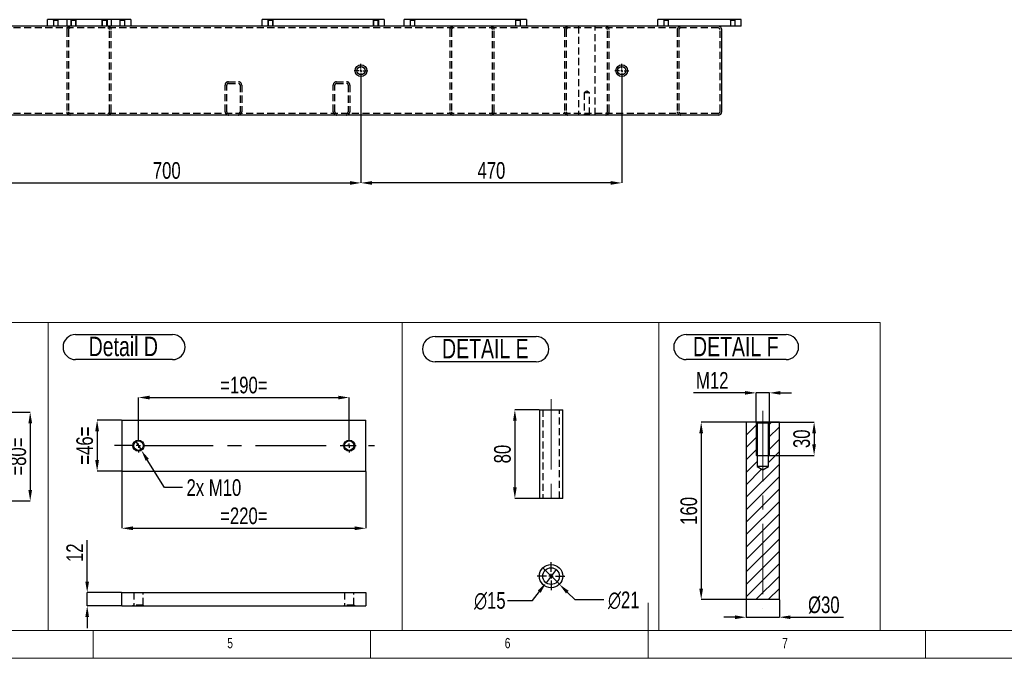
# Model space of a CAD drawing. Header units: millimetres. Extents: x 5 to 589, y 5 to 415.
# Tile 3 of 10: x 184 to 361, y 5 to 120. Entities that reach past the tile are written whole.
import ezdxf

# ---------------------------------------------------------------- set-up
doc = ezdxf.new("R2010")
doc.units = ezdxf.units.MM
doc.header["$PDSIZE"] = -1
doc.linetypes.add('CENTERX2', pattern=[20.32, 12.7, -2.54, 2.54, -2.54])
doc.linetypes.add('HIDDEN', pattern=[1.905, 1.27, -0.635])
for name, color, linetype in [('COTES', 1, 'Continuous'), ('NOTES', 6, 'Continuous'), ('TRAIT-FINS', 9, 'Continuous'), ('TRAIT-MIXTES', 3, 'CENTERX2'), ('TRAIT-TIRET', 2, 'HIDDEN')]:
    doc.layers.add(name, color=color, linetype=linetype)
doc.layers.add('TRAIT-FORT', color=4, linetype='Continuous', lineweight=25)
doc.styles.add('SLDTEXTSTYLE0', font='TXT', dxfattribs={"width": 0.75})
doc.dimstyles.new('SLDDIMSTYLE0', dxfattribs={"dimtxt": 3, "dimasz": 2, "dimexe": 0, "dimexo": 0.0625, "dimgap": 0.75, "dimtad": 1, "dimdec": 0, "dimlfac": 10, "dimrnd": 1e-09, "dimzin": 12, "dimdsep": 46, "dimtxsty": 'SLDTEXTSTYLE0', "dimsah": 1, "dimcen": 0.09, "dimadec": 0, "dimazin": 3, "dimtfac": 1, "dimtdec": 0, "dimtofl": 0, "dimtmove": 0, "dimatfit": 3, "dimfxl": 1, "dimfrac": 2, "dimtolj": 1, "dimtzin": 12, "dimarcsym": 0})
doc.dimstyles.new('SLDDIMSTYLE4', dxfattribs={"dimtxt": 3, "dimasz": 2, "dimexe": 0, "dimexo": 0.0625, "dimgap": 0.75, "dimtad": 1, "dimdec": 0, "dimlfac": 5, "dimrnd": 1e-09, "dimzin": 12, "dimdsep": 46, "dimtxsty": 'SLDTEXTSTYLE0', "dimsah": 1, "dimcen": 0.09, "dimadec": 0, "dimazin": 3, "dimtfac": 1, "dimtdec": 0, "dimtmove": 0, "dimatfit": 0, "dimfxl": 1, "dimfrac": 2, "dimtolj": 1, "dimtzin": 12, "dimarcsym": 0})
doc.dimstyles.new('SLDDIMSTYLE5', dxfattribs={"dimtxt": 3, "dimasz": 2, "dimexe": 0, "dimexo": 0.0625, "dimgap": 0.75, "dimtad": 1, "dimdec": 0, "dimlfac": 5, "dimrnd": 1e-09, "dimzin": 12, "dimdsep": 46, "dimtxsty": 'SLDTEXTSTYLE0', "dimsah": 1, "dimcen": 0.09, "dimadec": 0, "dimazin": 3, "dimtfac": 1, "dimtdec": 0, "dimtofl": 0, "dimtmove": 0, "dimatfit": 3, "dimfxl": 1, "dimfrac": 2, "dimtolj": 1, "dimtzin": 12, "dimarcsym": 0})
doc.dimstyles.new('SLDDIMSTYLE6', dxfattribs={"dimtxt": 3, "dimasz": 2, "dimexe": 0, "dimexo": 0.0625, "dimgap": 0.75, "dimtad": 0, "dimtih": 1, "dimtoh": 1, "dimdec": 0, "dimlfac": 5, "dimrnd": 1e-09, "dimzin": 12, "dimdsep": 46, "dimtxsty": 'SLDTEXTSTYLE0', "dimblk1": 'NONE', "dimsah": 1, "dimcen": 0, "dimadec": 0, "dimazin": 3, "dimtfac": 1, "dimtdec": 0, "dimtmove": 0, "dimatfit": 3, "dimldrblk": 'NONE', "dimfxl": 1, "dimfrac": 2, "dimtolj": 1, "dimtzin": 12, "dimarcsym": 0})
doc.dimstyles.new('SLDDIMSTYLE7', dxfattribs={"dimtxt": 3, "dimasz": 2, "dimexe": 0, "dimexo": 0.0625, "dimgap": 0.75, "dimtad": 0, "dimtih": 1, "dimtoh": 1, "dimdec": 0, "dimlfac": 5, "dimrnd": 1e-09, "dimzin": 12, "dimdsep": 46, "dimtxsty": 'SLDTEXTSTYLE0', "dimblk1": 'NONE', "dimsah": 1, "dimcen": 0, "dimadec": 0, "dimazin": 3, "dimtfac": 1, "dimtdec": 0, "dimtmove": 0, "dimatfit": 3, "dimldrblk": 'NONE', "dimfxl": 1, "dimfrac": 2, "dimtolj": 1, "dimtzin": 12, "dimarcsym": 0})

# ---------------------------------------------------------------- blocks, each defined once
blk = doc.blocks.new('_D_27')
at = {"layer": 'COTES', "color": 0, "lineweight": -2, "transparency": 16777216}
for p, q in [((205.16, 44.66), (205.16, 52.03)), ((207.16, 52.03), (241.16, 52.03)), ((243.16, 44.66), (243.16, 52.03))]:
    blk.add_line(p, q, dxfattribs=at)
at = {"layer": 'COTES', "color": 0, "transparency": 16777216}
for points in [[(207.16, 52.36), (207.16, 51.69), (205.16, 52.03)], [(241.16, 52.36), (241.16, 51.69), (243.16, 52.03)]]:
    blk.add_solid(points, dxfattribs=at)
at = {"layer": 'Defpoints', "color": 0, "transparency": 16777216}
for p in [(243.16, 52.03), (205.16, 44.6), (243.16, 44.6)]:
    blk.add_point(p, dxfattribs=at)
at = {"layer": 'COTES', "color": 0, "transparency": 16777216, "insert": (224.16, 55.78), "char_height": 3, "attachment_point": 2, "style": 'SLDTEXTSTYLE0'}
blk.add_mtext('\\A1;=190=', dxfattribs=at)
blk = doc.blocks.new('_D_28')
at = {"layer": 'COTES', "color": 0, "lineweight": -2, "transparency": 16777216}
for p, q in [((202.16, 38.69), (202.16, 28.45)), ((246.16, 38.69), (246.16, 28.45)), ((204.16, 28.45), (244.16, 28.45))]:
    blk.add_line(p, q, dxfattribs=at)
at = {"layer": 'COTES', "color": 0, "transparency": 16777216}
for points in [[(204.16, 28.79), (204.16, 28.12), (202.16, 28.45)], [(244.16, 28.79), (244.16, 28.12), (246.16, 28.45)]]:
    blk.add_solid(points, dxfattribs=at)
at = {"layer": 'Defpoints', "color": 0, "transparency": 16777216}
for p in [(202.16, 38.75), (246.16, 38.75), (246.16, 28.45)]:
    blk.add_point(p, dxfattribs=at)
at = {"layer": 'COTES', "color": 0, "transparency": 16777216, "insert": (224.16, 32.2), "char_height": 3, "attachment_point": 2, "style": 'SLDTEXTSTYLE0'}
blk.add_mtext('\\A1;=220=', dxfattribs=at)
blk = doc.blocks.new('_D_29')
at = {"layer": 'COTES', "color": 0, "lineweight": -2, "transparency": 16777216}
for p, q in [((202.1, 47.95), (197.72, 47.95)), ((197.72, 45.95), (197.72, 40.75)), ((202.1, 38.75), (197.72, 38.75))]:
    blk.add_line(p, q, dxfattribs=at)
at = {"layer": 'COTES', "color": 0, "transparency": 16777216}
for points in [[(197.38, 45.95), (198.05, 45.95), (197.72, 47.95)], [(197.38, 40.75), (198.05, 40.75), (197.72, 38.75)]]:
    blk.add_solid(points, dxfattribs=at)
at = {"layer": 'Defpoints', "color": 0, "transparency": 16777216}
for p in [(202.16, 47.95), (197.72, 38.75), (202.16, 38.75)]:
    blk.add_point(p, dxfattribs=at)
at = {"layer": 'COTES', "color": 0, "transparency": 16777216, "insert": (193.97, 43.35), "char_height": 3, "attachment_point": 2, "rotation": 90, "style": 'SLDTEXTSTYLE0'}
blk.add_mtext('\\A1;=46=', dxfattribs=at)
blk = doc.blocks.new('_D_30')
at = {"layer": 'COTES', "color": 0, "lineweight": -2, "transparency": 16777216}
for p, q in [((204.63, 44.2), (205.69, 42.5)), ((209.89, 35.79), (206.75, 40.8)), ((213.08, 35.79), (209.89, 35.79))]:
    blk.add_line(p, q, dxfattribs=at)
at = {"layer": 'COTES', "color": 0, "transparency": 16777216}
blk.add_solid([(207.03, 40.98), (206.47, 40.63), (205.69, 42.5)], dxfattribs=at)
at = {"layer": 'Defpoints', "color": 0, "transparency": 16777216}
for p in [(204.63, 44.2), (205.69, 42.5)]:
    blk.add_point(p, dxfattribs=at)
at = {"layer": 'COTES', "color": 0, "transparency": 16777216, "insert": (213.83, 37.29), "char_height": 3, "attachment_point": 1, "style": 'SLDTEXTSTYLE0'}
blk.add_mtext('\\A1;2x M10', dxfattribs=at)
blk = doc.blocks.new('_None')
blk = doc.blocks.new('SW_NOTE_27')
at = {"layer": 'NOTES', "color": 0}
for p, q in [((-0.02, 4.9), (17.47, 4.9)), ((17.47, 0.37), (-0.02, 0.37))]:
    blk.add_line(p, q, dxfattribs=at)
for centre, start, end in [((-0.02, 2.63), 90, 270), ((17.47, 2.63), 270, 90)]:
    blk.add_arc(centre, 2.26, start, end, dxfattribs=at)
at = {"layer": 'NOTES', "color": 0, "insert": (8.59, 4.51), "char_height": 3.5, "attachment_point": 2, "style": 'SLDTEXTSTYLE0'}
blk.add_mtext('Detail D', dxfattribs=at)
blk = doc.blocks.new('SW_CENTERMARKSYMBOL_10')
at = {"layer": 'TRAIT-MIXTES', "color": 0}
for p, q in [((-0.8, 0), (-1.25, 0)), ((0, 0), (-0.4, 0)), ((0, 0.8), (0, 1.25)), ((0, 0), (0, 0.4)), ((0, 0), (0, -0.4)), ((0, 0), (0.4, 0)), ((0.8, 0), (1.25, 0)), ((0, -0.8), (0, -1.25))]:
    blk.add_line(p, q, dxfattribs=at)
blk = doc.blocks.new('SW_CENTERMARKSYMBOL_11')
at = {"layer": 'TRAIT-MIXTES', "color": 0}
for p, q in [((-0.8, 0), (-4.33, 0)), ((0, 0), (-0.4, 0)), ((0, 0.8), (0, 1.25)), ((0, 0), (0, 0.4)), ((0, 0), (0, -0.4)), ((0, 0), (0.4, 0)), ((0.8, 0), (42.56, 0)), ((0, -0.8), (0, -1.25))]:
    blk.add_line(p, q, dxfattribs=at)
blk = doc.blocks.new('_D_31')
at = {"layer": 'COTES', "color": 0, "lineweight": -2, "transparency": 16777216}
for p, q in [((277.36, 49.83), (273, 49.83)), ((273, 47.83), (273, 35.83)), ((277.36, 33.83), (273, 33.83))]:
    blk.add_line(p, q, dxfattribs=at)
at = {"layer": 'COTES', "color": 0, "transparency": 16777216}
for points in [[(272.67, 47.83), (273.33, 47.83), (273, 49.83)], [(272.67, 35.83), (273.33, 35.83), (273, 33.83)]]:
    blk.add_solid(points, dxfattribs=at)
at = {"layer": 'Defpoints', "color": 0, "transparency": 16777216}
for p in [(277.42, 49.83), (273, 33.83), (277.42, 33.83)]:
    blk.add_point(p, dxfattribs=at)
at = {"layer": 'COTES', "color": 0, "transparency": 16777216, "insert": (269.25, 41.83), "char_height": 3, "attachment_point": 2, "rotation": 90, "style": 'SLDTEXTSTYLE0'}
blk.add_mtext('\\A1;80', dxfattribs=at)
blk = doc.blocks.new('SW_NOTE_28')
at = {"layer": 'NOTES', "color": 0}
for p, q in [((-0.1, 4.92), (18.14, 4.92)), ((18.14, 0.4), (-0.1, 0.4))]:
    blk.add_line(p, q, dxfattribs=at)
for centre, start, end in [((-0.1, 2.66), 90, 270), ((18.14, 2.66), 270, 90)]:
    blk.add_arc(centre, 2.26, start, end, dxfattribs=at)
at = {"layer": 'NOTES', "color": 0, "insert": (8.97, 4.51), "char_height": 3.5, "attachment_point": 2, "style": 'SLDTEXTSTYLE0'}
blk.add_mtext('DETAIL E', dxfattribs=at)
blk = doc.blocks.new('_D_36')
at = {"layer": 'COTES', "color": 0, "lineweight": -2, "transparency": 16777216}
for p, q in [((179.55, 49.38), (185.66, 49.38)), ((185.66, 47.38), (185.66, 35.38)), ((179.55, 33.38), (185.66, 33.38))]:
    blk.add_line(p, q, dxfattribs=at)
at = {"layer": 'COTES', "color": 0, "transparency": 16777216}
for points in [[(185.33, 47.38), (186, 47.38), (185.66, 49.38)], [(185.33, 35.38), (186, 35.38), (185.66, 33.38)]]:
    blk.add_solid(points, dxfattribs=at)
at = {"layer": 'Defpoints', "color": 0, "transparency": 16777216}
for p in [(179.49, 49.38), (179.49, 33.38), (185.66, 33.38)]:
    blk.add_point(p, dxfattribs=at)
at = {"layer": 'COTES', "color": 0, "transparency": 16777216, "insert": (181.91, 41.38), "char_height": 3, "attachment_point": 2, "rotation": 90, "style": 'SLDTEXTSTYLE0'}
blk.add_mtext('\\A1;=80=', dxfattribs=at)
blk = doc.blocks.new('_D_39')
at = {"layer": 'COTES', "color": 0, "lineweight": -2, "transparency": 16777216}
for p, q in [((195.93, 18.85), (195.93, 26.29)), ((202.1, 16.85), (195.93, 16.85)), ((195.93, 14.45), (195.93, 16.85)), ((202.1, 14.45), (195.93, 14.45)), ((195.93, 12.45), (195.93, 10.45))]:
    blk.add_line(p, q, dxfattribs=at)
at = {"layer": 'COTES', "color": 0, "transparency": 16777216}
for points in [[(195.59, 18.85), (196.26, 18.85), (195.93, 16.85)], [(195.59, 12.45), (196.26, 12.45), (195.93, 14.45)]]:
    blk.add_solid(points, dxfattribs=at)
at = {"layer": 'Defpoints', "color": 0, "transparency": 16777216}
for p in [(195.93, 16.85), (202.16, 16.85), (202.16, 14.45)]:
    blk.add_point(p, dxfattribs=at)
at = {"layer": 'COTES', "color": 0, "transparency": 16777216, "insert": (192.18, 24.04), "char_height": 3, "attachment_point": 2, "rotation": 90, "style": 'SLDTEXTSTYLE0'}
blk.add_mtext('\\A1;12', dxfattribs=at)
blk = doc.blocks.new('_D_40')
at = {"layer": 'COTES', "color": 0, "lineweight": -2, "transparency": 16777216}
for p, q in [((280.43, 21.02), (278.62, 18.63)), ((276.2, 15.44), (277.41, 17.03)), ((271.65, 15.44), (276.2, 15.44))]:
    blk.add_line(p, q, dxfattribs=at)
at = {"layer": 'COTES', "color": 0, "transparency": 16777216}
blk.add_solid([(277.14, 17.24), (277.67, 16.83), (278.62, 18.63)], dxfattribs=at)
at = {"layer": 'Defpoints', "color": 0, "transparency": 16777216}
for p in [(280.43, 21.02), (278.62, 18.63)]:
    blk.add_point(p, dxfattribs=at)
at = {"layer": 'COTES', "color": 0, "transparency": 16777216, "insert": (265.65, 16.94), "char_height": 3, "attachment_point": 1, "style": 'SLDTEXTSTYLE0'}
blk.add_mtext('\\A1;∅15', dxfattribs=at)
blk = doc.blocks.new('_D_41')
at = {"layer": 'COTES', "color": 0, "lineweight": -2, "transparency": 16777216}
for p, q in [((278.03, 21.29), (281.02, 18.35)), ((283.87, 15.54), (282.44, 16.94)), ((289.04, 15.54), (283.87, 15.54))]:
    blk.add_line(p, q, dxfattribs=at)
at = {"layer": 'COTES', "color": 0, "transparency": 16777216}
blk.add_solid([(282.68, 17.18), (282.21, 16.71), (281.02, 18.35)], dxfattribs=at)
at = {"layer": 'Defpoints', "color": 0, "transparency": 16777216}
for p in [(278.03, 21.29), (281.02, 18.35)]:
    blk.add_point(p, dxfattribs=at)
at = {"layer": 'COTES', "color": 0, "transparency": 16777216, "insert": (289.79, 17.04), "char_height": 3, "attachment_point": 1, "style": 'SLDTEXTSTYLE0'}
blk.add_mtext('\\A1;∅21', dxfattribs=at)
blk = doc.blocks.new('SW_CENTERMARKSYMBOL_16')
at = {"layer": 'TRAIT-MIXTES', "color": 0}
for p, q in [((0, 0.8), (0, 2.5)), ((-0.8, 0), (-2.5, 0)), ((0, 0), (-0.4, 0)), ((0, 0), (0, 0.4)), ((0, 0), (0, -0.4)), ((0, 0), (0.4, 0)), ((0.8, 0), (2.5, 0)), ((0, -0.8), (0, -2.5))]:
    blk.add_line(p, q, dxfattribs=at)
blk = doc.blocks.new('_D_42')
at = {"layer": 'COTES', "color": 0, "lineweight": -2, "transparency": 16777216}
for p, q in [((314.67, 15.52), (314.67, 12.41)), ((320.67, 15.52), (320.67, 12.41)), ((312.67, 12.41), (310.67, 12.41)), ((314.67, 12.41), (320.67, 12.41)), ((322.67, 12.41), (332.25, 12.41))]:
    blk.add_line(p, q, dxfattribs=at)
at = {"layer": 'COTES', "color": 0, "transparency": 16777216}
for points in [[(312.67, 12.74), (312.67, 12.07), (314.67, 12.41)], [(322.67, 12.74), (322.67, 12.07), (320.67, 12.41)]]:
    blk.add_solid(points, dxfattribs=at)
at = {"layer": 'Defpoints', "color": 0, "transparency": 16777216}
for p in [(314.67, 15.59), (320.67, 15.59), (314.67, 12.41)]:
    blk.add_point(p, dxfattribs=at)
at = {"layer": 'COTES', "color": 0, "transparency": 16777216, "insert": (328.68, 16.16), "char_height": 3, "attachment_point": 2, "style": 'SLDTEXTSTYLE0'}
blk.add_mtext('\\A1;%%c30', dxfattribs=at)
blk = doc.blocks.new('_D_43')
at = {"layer": 'COTES', "color": 0, "lineweight": -2, "transparency": 16777216}
for p, q in [((314.61, 47.59), (306.58, 47.59)), ((306.58, 45.59), (306.58, 17.59)), ((314.61, 15.59), (306.58, 15.59))]:
    blk.add_line(p, q, dxfattribs=at)
at = {"layer": 'COTES', "color": 0, "transparency": 16777216}
for points in [[(306.24, 45.59), (306.91, 45.59), (306.58, 47.59)], [(306.24, 17.59), (306.91, 17.59), (306.58, 15.59)]]:
    blk.add_solid(points, dxfattribs=at)
at = {"layer": 'Defpoints', "color": 0, "transparency": 16777216}
for p in [(314.67, 47.59), (306.58, 15.59), (314.67, 15.59)]:
    blk.add_point(p, dxfattribs=at)
at = {"layer": 'COTES', "color": 0, "transparency": 16777216, "insert": (302.83, 31.59), "char_height": 3, "attachment_point": 2, "rotation": 90, "style": 'SLDTEXTSTYLE0'}
blk.add_mtext('\\A1;160', dxfattribs=at)
blk = doc.blocks.new('_D_44')
at = {"layer": 'COTES', "color": 0, "lineweight": -2, "transparency": 16777216}
for p, q in [((316.53, 47.59), (326.93, 47.59)), ((326.93, 45.59), (326.93, 43.59)), ((316.53, 41.59), (326.93, 41.59))]:
    blk.add_line(p, q, dxfattribs=at)
at = {"layer": 'COTES', "color": 0, "transparency": 16777216}
for points in [[(326.59, 45.59), (327.26, 45.59), (326.93, 47.59)], [(326.59, 43.59), (327.26, 43.59), (326.93, 41.59)]]:
    blk.add_solid(points, dxfattribs=at)
at = {"layer": 'Defpoints', "color": 0, "transparency": 16777216}
for p in [(316.47, 47.59), (316.47, 41.59), (326.93, 41.59)]:
    blk.add_point(p, dxfattribs=at)
at = {"layer": 'COTES', "color": 0, "transparency": 16777216, "insert": (323.18, 44.59), "char_height": 3, "attachment_point": 2, "rotation": 90, "style": 'SLDTEXTSTYLE0'}
blk.add_mtext('\\A1;30', dxfattribs=at)
blk = doc.blocks.new('_D_45')
at = {"layer": 'COTES', "color": 0, "lineweight": -2, "transparency": 16777216}
for p, q in [((314.47, 52.87), (305.19, 52.87)), ((316.47, 47.65), (316.47, 52.87)), ((318.87, 52.87), (316.47, 52.87)), ((318.87, 47.65), (318.87, 52.87)), ((320.87, 52.87), (322.87, 52.87))]:
    blk.add_line(p, q, dxfattribs=at)
at = {"layer": 'COTES', "color": 0, "transparency": 16777216}
for points in [[(314.47, 53.2), (314.47, 52.54), (316.47, 52.87)], [(320.87, 53.2), (320.87, 52.54), (318.87, 52.87)]]:
    blk.add_solid(points, dxfattribs=at)
at = {"layer": 'Defpoints', "color": 0, "transparency": 16777216}
for p in [(318.87, 52.87), (316.47, 47.59), (318.87, 47.59)]:
    blk.add_point(p, dxfattribs=at)
at = {"layer": 'COTES', "color": 0, "transparency": 16777216, "insert": (308.57, 56.62), "char_height": 3, "attachment_point": 2, "style": 'SLDTEXTSTYLE0'}
blk.add_mtext('\\A1;M12', dxfattribs=at)
blk = doc.blocks.new('SW_NOTE_30')
at = {"layer": 'NOTES', "color": 0}
for p, q in [((-0.06, 4.93), (17.93, 4.93)), ((17.93, 0.4), (-0.06, 0.4))]:
    blk.add_line(p, q, dxfattribs=at)
for centre, start, end in [((-0.06, 2.66), 90, 270), ((17.93, 2.66), 270, 90)]:
    blk.add_arc(centre, 2.26, start, end, dxfattribs=at)
at = {"layer": 'NOTES', "color": 0, "insert": (8.86, 4.51), "char_height": 3.5, "attachment_point": 2, "style": 'SLDTEXTSTYLE0'}
blk.add_mtext('DETAIL F', dxfattribs=at)
blk = doc.blocks.new('_D_49')
at = {"layer": 'COTES', "color": 0, "lineweight": -2, "transparency": 16777216}
for p, q in [((175.27, 109.65), (175.27, 90.73)), ((245.27, 109.65), (245.27, 90.73)), ((177.27, 90.73), (243.27, 90.73))]:
    blk.add_line(p, q, dxfattribs=at)
at = {"layer": 'COTES', "color": 0, "transparency": 16777216}
for points in [[(177.27, 91.06), (177.27, 90.39), (175.27, 90.73)], [(243.27, 91.06), (243.27, 90.39), (245.27, 90.73)]]:
    blk.add_solid(points, dxfattribs=at)
at = {"layer": 'Defpoints', "color": 0, "transparency": 16777216}
for p in [(175.27, 109.72), (245.27, 109.72), (245.27, 90.73)]:
    blk.add_point(p, dxfattribs=at)
at = {"layer": 'COTES', "color": 0, "transparency": 16777216, "insert": (210.27, 94.48), "char_height": 3, "attachment_point": 2, "style": 'SLDTEXTSTYLE0'}
blk.add_mtext('\\A1;700', dxfattribs=at)
blk = doc.blocks.new('_D_50')
at = {"layer": 'COTES', "color": 0, "lineweight": -2, "transparency": 16777216}
for p, q in [((245.27, 109.65), (245.27, 90.73)), ((292.27, 109.65), (292.27, 90.73)), ((290.27, 90.73), (247.27, 90.73))]:
    blk.add_line(p, q, dxfattribs=at)
at = {"layer": 'COTES', "color": 0, "transparency": 16777216}
for points in [[(247.27, 91.06), (247.27, 90.39), (245.27, 90.73)], [(290.27, 91.06), (290.27, 90.39), (292.27, 90.73)]]:
    blk.add_solid(points, dxfattribs=at)
at = {"layer": 'Defpoints', "color": 0, "transparency": 16777216}
for p in [(245.27, 109.72), (292.27, 109.72), (245.27, 90.73)]:
    blk.add_point(p, dxfattribs=at)
at = {"layer": 'COTES', "color": 0, "transparency": 16777216, "insert": (268.77, 94.48), "char_height": 3, "attachment_point": 2, "style": 'SLDTEXTSTYLE0'}
blk.add_mtext('\\A1;470', dxfattribs=at)
blk = doc.blocks.new('SW_CENTERMARKSYMBOL_18')
at = {"layer": 'TRAIT-MIXTES', "color": 0}
for p, q in [((-0.4, 0), (-1.25, 0)), ((0, 0), (-0.2, 0)), ((0, 0.4), (0, 1.25)), ((0, 0), (0, 0.2)), ((0, 0), (0, -0.2)), ((0, 0), (0.2, 0)), ((0.4, 0), (1.25, 0)), ((0, -0.4), (0, -1.25))]:
    blk.add_line(p, q, dxfattribs=at)
blk = doc.blocks.new('SW_CENTERMARKSYMBOL_19')
at = {"layer": 'TRAIT-MIXTES', "color": 0}
for p, q in [((-0.4, 0), (-1.25, 0)), ((0, 0), (-0.2, 0)), ((0, 0.4), (0, 1.25)), ((0, 0), (0, 0.2)), ((0, 0), (0, -0.2)), ((0, 0), (0.2, 0)), ((0.4, 0), (1.25, 0)), ((0, -0.4), (0, -1.25))]:
    blk.add_line(p, q, dxfattribs=at)

msp = doc.modelspace()

# ---------------------------------------------------------------- hatches: boundary and pattern name
at = {"layer": 'TRAIT-FINS'}
h = msp.add_hatch(dxfattribs=at)
h.set_pattern_fill('ANSI31', color=256, scale=0.5, angle=3e-322, style=0)
h.paths.add_polyline_path([(316.65, 47.4), (316.47, 47.59), (314.67, 47.59), (314.67, 15.59), (320.67, 15.59), (320.67, 47.59), (318.88, 47.59), (318.69, 47.4), (318.69, 39.59), (317.67, 38.97), (316.65, 39.59)], flags=0)

# ---------------------------------------------------------------- linework, layer by layer
at = {"lineweight": 18}
for p, q in [((125.82, 65.56), (188.9, 65.56)), ((188.9, 10), (188.9, 65.56)), ((188.9, 10), (188.9, 65.56)), ((188.9, 65.56), (252.67, 65.56)), ((252.67, 10), (252.67, 65.56)), ((252.67, 10), (252.67, 65.56)), ((252.67, 65.56), (298.95, 65.56)), ((298.95, 10), (298.95, 65.56)), ((298.95, 65.56), (338.82, 65.56)), ((298.95, 65.56), (298.95, 10)), ((338.82, 65.56), (338.82, 10)), ((297, 5), (297, 15)), ((10, 10), (584, 10)), ((125.82, 10), (188.9, 10)), ((188.9, 10), (252.67, 10)), ((197, 10), (197, 5)), ((247, 5), (247, 10)), ((252.67, 10), (298.95, 10)), ((298.95, 10), (338.82, 10)), ((347, 5), (347, 10)), ((5, 5), (589, 5))]:
    msp.add_line(p, q, dxfattribs=at)
at = {"layer": 'TRAIT-FINS', "lineweight": 18}
for p, q in [((192.97, 120.16), (192.97, 118.97)), ((192.97, 120.16), (192.97, 118.97)), ((193.97, 120.16), (193.97, 118.97)), ((193.97, 120.16), (193.97, 118.97)), ((198.57, 120.16), (198.57, 118.97)), ((198.57, 120.16), (198.57, 118.97)), ((199.57, 120.16), (199.57, 118.97)), ((199.57, 120.16), (199.57, 118.97)), ((228.47, 120.16), (228.47, 118.97)), ((229.47, 120.16), (229.47, 118.97)), ((247.47, 120.16), (247.47, 118.97)), ((248.47, 120.16), (248.47, 118.97)), ((316.47, 47.58), (316.47, 41.59)), ((318.87, 47.58), (318.87, 41.59)), ((316.47, 41.59), (318.87, 41.59))]:
    msp.add_line(p, q, dxfattribs=at)
at = {"layer": 'TRAIT-FORT', "lineweight": 25}
for p, q in [((188.77, 118.97), (74.47, 118.97)), ((188.77, 118.97), (188.77, 120.17)), ((203.77, 120.17), (188.77, 120.17)), ((203.77, 118.97), (188.77, 118.97)), ((203.77, 120.17), (203.77, 118.97)), ((227.47, 118.97), (203.77, 118.97)), ((227.47, 118.97), (227.47, 120.17)), ((249.47, 120.17), (227.47, 120.17)), ((249.47, 118.97), (227.47, 118.97)), ((249.47, 120.17), (249.47, 118.97)), ((253.07, 118.97), (249.47, 118.97)), ((253.07, 118.97), (253.07, 120.17)), ((275.07, 120.17), (253.07, 120.17)), ((275.07, 118.97), (253.07, 118.97)), ((275.07, 120.17), (275.07, 118.97)), ((298.77, 118.97), (275.07, 118.97)), ((313.77, 120.17), (298.77, 120.17)), ((298.77, 118.97), (298.77, 120.17)), ((313.77, 118.97), (298.77, 118.97)), ((313.77, 118.97), (313.77, 120.17)), ((310.27, 103.57), (310.27, 118.37)), ((309.67, 102.97), (63.57, 102.97)), ((277.42, 49.83), (277.42, 33.83)), ((277.42, 49.83), (281.62, 49.83)), ((281.62, 33.83), (281.62, 49.83)), ((202.16, 47.95), (202.16, 38.75)), ((202.16, 47.95), (246.16, 47.95)), ((246.16, 38.75), (246.16, 47.95)), ((314.67, 47.59), (314.67, 15.59)), ((316.47, 47.59), (314.67, 47.59)), ((316.47, 47.59), (316.65, 47.4)), ((318.88, 47.59), (316.47, 47.59)), ((316.65, 47.4), (316.65, 39.59)), ((318.69, 47.4), (316.65, 47.4)), ((318.69, 47.4), (318.88, 47.59)), ((318.69, 39.59), (318.69, 47.4)), ((320.67, 47.59), (318.88, 47.59)), ((320.67, 15.59), (320.67, 47.59)), ((316.65, 39.59), (317.67, 38.97)), ((318.69, 39.59), (316.65, 39.59)), ((317.67, 38.97), (318.69, 39.59)), ((202.16, 38.75), (246.16, 38.75)), ((281.62, 33.83), (277.42, 33.83)), ((202.16, 16.85), (246.16, 16.85)), ((202.16, 14.45), (202.16, 16.85)), ((246.16, 16.85), (246.16, 14.45)), ((202.16, 14.45), (246.16, 14.45)), ((320.67, 15.59), (314.67, 15.59))]:
    msp.add_line(p, q, dxfattribs=at)
for centre, radius in [((245.27, 110.97), 1.05), ((292.27, 110.97), 1.05), ((245.27, 110.97), 0.75), ((292.27, 110.97), 0.75), ((205.16, 43.35), 1.01), ((205.16, 43.35), 0.85), ((243.16, 43.35), 1.01), ((243.16, 43.35), 0.85), ((279.52, 19.82), 2.1), ((279.52, 19.82), 1.5)]:
    msp.add_circle(centre, radius, dxfattribs=at)
for centre, start, end in [((309.67, 118.37), 360, 90), ((309.67, 103.57), 270, 0)]:
    msp.add_arc(centre, 0.6, start, end, dxfattribs=at)
at = {"layer": 'TRAIT-MIXTES', "lineweight": 18}
for p, q in [((279.52, 51.73), (279.52, 31.89)), ((317.67, 49.6), (317.67, 14.04))]:
    msp.add_line(p, q, dxfattribs=at)
at = {"layer": 'TRAIT-TIRET'}
for p, q in [((189.76, 120.17), (189.84, 120.09)), ((189.84, 120.09), (190.69, 120.09)), ((189.84, 120.09), (189.84, 118.97)), ((190.69, 120.09), (190.77, 120.17)), ((190.69, 118.97), (190.69, 120.09)), ((192.27, 120.17), (192.27, 118.97)), ((192.96, 120.17), (193.04, 120.09)), ((193.04, 120.09), (193.89, 120.09)), ((193.04, 120.09), (193.04, 118.97)), ((193.89, 120.09), (193.97, 120.17)), ((193.89, 118.97), (193.89, 120.09)), ((198.56, 120.17), (198.64, 120.09)), ((198.64, 120.09), (199.49, 120.09)), ((198.64, 120.09), (198.64, 118.97)), ((199.49, 120.09), (199.57, 120.17)), ((199.49, 118.97), (199.49, 120.09)), ((200.27, 120.17), (200.27, 118.97)), ((201.76, 120.17), (201.84, 120.09)), ((201.84, 120.09), (202.69, 120.09)), ((201.84, 120.09), (201.84, 118.97)), ((202.69, 120.09), (202.77, 120.17)), ((202.69, 118.97), (202.69, 120.09)), ((228.46, 120.17), (228.54, 120.09)), ((228.54, 120.09), (229.39, 120.09)), ((228.54, 120.09), (228.54, 118.97)), ((229.39, 120.09), (229.47, 120.17)), ((229.39, 118.97), (229.39, 120.09)), ((247.46, 120.17), (247.54, 120.09)), ((247.54, 120.09), (248.39, 120.09)), ((247.54, 120.09), (247.54, 118.97)), ((248.39, 120.09), (248.47, 120.17)), ((248.39, 118.97), (248.39, 120.09)), ((254.06, 120.17), (254.14, 120.09)), ((254.14, 120.09), (254.99, 120.09)), ((254.14, 120.09), (254.14, 118.97)), ((254.99, 120.09), (255.07, 120.17)), ((254.99, 118.97), (254.99, 120.09)), ((273.06, 120.17), (273.14, 120.09)), ((273.14, 120.09), (273.99, 120.09)), ((273.14, 120.09), (273.14, 118.97)), ((273.99, 120.09), (274.07, 120.17)), ((273.99, 118.97), (273.99, 120.09)), ((284.47, 118.97), (284.47, 118.67)), ((284.47, 118.97), (284.47, 102.97)), ((287.47, 118.67), (287.47, 118.97)), ((287.47, 102.97), (287.47, 118.97)), ((299.76, 120.17), (299.84, 120.09)), ((299.84, 120.09), (300.69, 120.09)), ((299.84, 120.09), (299.84, 118.97)), ((300.69, 120.09), (300.77, 120.17)), ((300.69, 118.97), (300.69, 120.09)), ((311.76, 120.17), (311.84, 120.09)), ((311.84, 120.09), (312.69, 120.09)), ((311.84, 120.09), (311.84, 118.97)), ((312.69, 120.09), (312.77, 120.17)), ((312.69, 118.97), (312.69, 120.09)), ((309.67, 118.67), (63.57, 118.67)), ((192.27, 118.37), (192.27, 103.57)), ((192.57, 118.37), (192.57, 103.57)), ((199.97, 103.57), (199.97, 118.37)), ((200.27, 103.57), (200.27, 118.37)), ((261.27, 118.37), (261.27, 103.57)), ((261.57, 118.37), (261.57, 103.57)), ((268.97, 103.57), (268.97, 118.37)), ((269.27, 103.57), (269.27, 118.37)), ((281.97, 118.37), (281.97, 103.57)), ((282.27, 118.37), (282.27, 103.57)), ((289.67, 103.57), (289.67, 118.37)), ((289.97, 103.57), (289.97, 118.37)), ((302.27, 118.37), (302.27, 103.57)), ((302.57, 118.37), (302.57, 103.57)), ((309.97, 103.57), (309.97, 118.37)), ((220.77, 103.57), (220.77, 108.37)), ((221.07, 103.57), (221.07, 108.37)), ((221.37, 108.97), (223.17, 108.97)), ((221.37, 108.67), (223.17, 108.67)), ((223.47, 108.37), (223.47, 103.57)), ((223.77, 108.37), (223.77, 103.57)), ((240.27, 103.57), (240.27, 108.37)), ((240.57, 103.57), (240.57, 108.37)), ((240.87, 108.97), (242.67, 108.97)), ((240.87, 108.67), (242.67, 108.67)), ((242.97, 108.37), (242.97, 103.57)), ((243.27, 108.37), (243.27, 103.57)), ((285.97, 107.27), (285.46, 106.97)), ((286.48, 106.97), (285.46, 106.97)), ((285.46, 106.97), (285.46, 103.06)), ((286.48, 106.97), (285.97, 107.27)), ((286.48, 103.06), (286.48, 106.97)), ((309.67, 103.27), (63.57, 103.27)), ((284.47, 103.27), (284.47, 102.97)), ((285.46, 103.06), (285.36, 102.97)), ((286.48, 103.06), (285.46, 103.06)), ((286.57, 102.97), (286.48, 103.06)), ((287.47, 102.97), (287.47, 103.27)), ((278.02, 49.83), (278.02, 33.83)), ((281.02, 33.83), (281.02, 49.83)), ((204.31, 16.85), (204.31, 14.61)), ((206.01, 14.61), (206.01, 16.85)), ((242.31, 16.85), (242.31, 14.61)), ((244.01, 14.61), (244.01, 16.85)), ((204.31, 14.61), (204.15, 14.45)), ((206.01, 14.61), (204.31, 14.61)), ((206.16, 14.45), (206.01, 14.61)), ((242.31, 14.61), (242.15, 14.45)), ((244.01, 14.61), (242.31, 14.61)), ((244.16, 14.45), (244.01, 14.61))]:
    msp.add_line(p, q, dxfattribs=at)
for centre, radius, start, end in [((192.87, 118.37), 0.6, 90, 180), ((199.67, 118.37), 0.6, 360, 90), ((261.87, 118.37), 0.6, 90, 180), ((268.67, 118.37), 0.6, 360, 90), ((282.57, 118.37), 0.6, 90, 180), ((289.37, 118.37), 0.6, 0, 90), ((302.87, 118.37), 0.6, 90, 180), ((192.87, 118.37), 0.3, 90, 180), ((199.67, 118.37), 0.3, 360, 90), ((261.87, 118.37), 0.3, 90, 180), ((268.67, 118.37), 0.3, 360, 90), ((282.57, 118.37), 0.3, 90, 180), ((289.37, 118.37), 0.3, 0, 90), ((302.87, 118.37), 0.3, 90, 180), ((309.67, 118.37), 0.3, 360, 90), ((221.37, 108.37), 0.6, 90, 180), ((221.37, 108.37), 0.3, 90, 180), ((223.17, 108.37), 0.6, 0, 90), ((223.17, 108.37), 0.3, 0, 90), ((240.87, 108.37), 0.6, 90, 180), ((240.87, 108.37), 0.3, 90, 180), ((242.67, 108.37), 0.6, 0, 90), ((242.67, 108.37), 0.3, 0, 90), ((192.87, 103.57), 0.6, 180, 270), ((192.87, 103.57), 0.3, 180, 270), ((199.67, 103.57), 0.6, 270, 0), ((199.67, 103.57), 0.3, 270, 0), ((221.37, 103.57), 0.6, 180, 270), ((221.37, 103.57), 0.3, 180, 270), ((223.17, 103.57), 0.6, 270, 0), ((223.17, 103.57), 0.3, 270, 0), ((240.87, 103.57), 0.6, 180, 270), ((240.87, 103.57), 0.3, 180, 270), ((242.67, 103.57), 0.6, 270, 0), ((242.67, 103.57), 0.3, 270, 0), ((261.87, 103.57), 0.6, 180, 270), ((261.87, 103.57), 0.3, 180, 270), ((268.67, 103.57), 0.6, 270, 0), ((268.67, 103.57), 0.3, 270, 0), ((282.57, 103.57), 0.6, 180, 270), ((282.57, 103.57), 0.3, 180, 270), ((289.37, 103.57), 0.3, 270, 0), ((289.37, 103.57), 0.6, 270, 0), ((302.87, 103.57), 0.6, 180, 270), ((302.87, 103.57), 0.3, 180, 270), ((309.67, 103.57), 0.3, 270, 0)]:
    msp.add_arc(centre, radius, start, end, dxfattribs=at)

# ---------------------------------------------------------------- block references
at = {"layer": 'NOTES'}
for name, p in [('SW_NOTE_27', (193.85, 58.49)), ('SW_NOTE_28', (258.71, 58.09)), ('SW_NOTE_30', (303.95, 58.46))]:
    msp.add_blockref(name, p, dxfattribs=at)
at = {"layer": 'TRAIT-MIXTES'}
for name, p in [('SW_CENTERMARKSYMBOL_18', (245.27, 110.97)), ('SW_CENTERMARKSYMBOL_19', (292.27, 110.97)), ('SW_CENTERMARKSYMBOL_11', (205.16, 43.35)), ('SW_CENTERMARKSYMBOL_10', (243.16, 43.35)), ('SW_CENTERMARKSYMBOL_16', (279.52, 19.82))]:
    msp.add_blockref(name, p, dxfattribs=at)

# ---------------------------------------------------------------- texts
at = {"layer": 'NOTES', "char_height": 1.85, "attachment_point": 1, "style": 'SLDTEXTSTYLE0'}
for s, insert in [('5', (221.17, 8.67)), ('6', (271.17, 8.67)), ('7', (321.17, 8.67))]:
    msp.add_mtext(s, dxfattribs=dict(at, insert=insert))

# ---------------------------------------------------------------- dimensions: what is measured, and where the dimension line sits
at = {"layer": 'COTES'}
for p1, picture, middle in [((175.27, 109.72), '_D_49', (210.27, 90.73)), ((292.27, 109.72), '_D_50', (268.77, 90.73))]:
    dim = msp.add_linear_dim(base=(245.27, 90.73), p1=p1, p2=(245.27, 109.72), dimstyle='SLDDIMSTYLE0', dxfattribs=at)
    dim.commit()
    dim.dimension.update_dxf_attribs({"geometry": picture, "text_midpoint": middle, "dimtype": 160})
for base, p1, p2, angle, picture, middle in [((243.16, 52.03), (205.16, 44.6), (243.16, 44.6), 0, '_D_27', (224.16, 52.03)), ((185.66, 33.38), (179.49, 49.38), (179.49, 33.38), 90, '_D_36', (185.66, 41.38)), ((197.72, 38.75), (202.16, 47.95), (202.16, 38.75), 90, '_D_29', (197.72, 43.35)), ((246.16, 28.45), (202.16, 38.75), (246.16, 38.75), 0, '_D_28', (224.16, 28.45))]:
    dim = msp.add_linear_dim(base=base, p1=p1, p2=p2, angle=angle, text='=<>=', dimstyle='SLDDIMSTYLE5', dxfattribs=at)
    dim.commit()
    dim.dimension.update_dxf_attribs({"geometry": picture, "text_midpoint": middle, "dimtype": 160})
for base, p1, p2, text, picture, middle in [((318.87, 52.87), (316.47, 47.59), (318.87, 47.59), 'M12', '_D_45', (308.57, 52.87)), ((314.67, 12.41), (320.67, 15.59), (314.67, 15.59), '%%c<>', '_D_42', (328.68, 12.41))]:
    dim = msp.add_linear_dim(base=base, p1=p1, p2=p2, text=text, dimstyle='SLDDIMSTYLE4', dxfattribs=at)
    dim.commit()
    dim.dimension.update_dxf_attribs({"geometry": picture, "text_midpoint": middle, "dimtype": 160})
for base, p1, p2, dimstyle, picture, middle in [((273, 33.83), (277.42, 49.83), (277.42, 33.83), 'SLDDIMSTYLE5', '_D_31', (273, 41.83)), ((306.58, 15.59), (314.67, 47.59), (314.67, 15.59), 'SLDDIMSTYLE5', '_D_43', (306.58, 31.59)), ((326.93, 41.59), (316.47, 47.59), (316.47, 41.59), 'SLDDIMSTYLE4', '_D_44', (326.93, 44.59)), ((195.93, 16.85), (202.16, 14.45), (202.16, 16.85), 'SLDDIMSTYLE4', '_D_39', (195.93, 24.04))]:
    dim = msp.add_linear_dim(base=base, p1=p1, p2=p2, angle=90, dimstyle=dimstyle, dxfattribs=at)
    dim.commit()
    dim.dimension.update_dxf_attribs({"geometry": picture, "text_midpoint": middle, "dimtype": 160})
dim = msp.add_diameter_dim_2p(p1=(204.63, 44.2), p2=(205.69, 42.5), text='2x M<>', dimstyle='SLDDIMSTYLE6', override={"dimpost": '<>'}, dxfattribs=at)
dim.commit()
dim.dimension.update_dxf_attribs({"geometry": '_D_30', "text_midpoint": (219.64, 35.79), "dimtype": 163})
for p1, p2, picture, middle in [((278.03, 21.29), (281.02, 18.35), '_D_41', (292.41, 15.54)), ((280.43, 21.02), (278.62, 18.63), '_D_40', (268.28, 15.44))]:
    dim = msp.add_diameter_dim_2p(p1=p1, p2=p2, dimstyle='SLDDIMSTYLE7', dxfattribs=at)
    dim.commit()
    dim.dimension.update_dxf_attribs({"geometry": picture, "text_midpoint": middle, "dimtype": 163})

doc.saveas('drawing.dxf')
